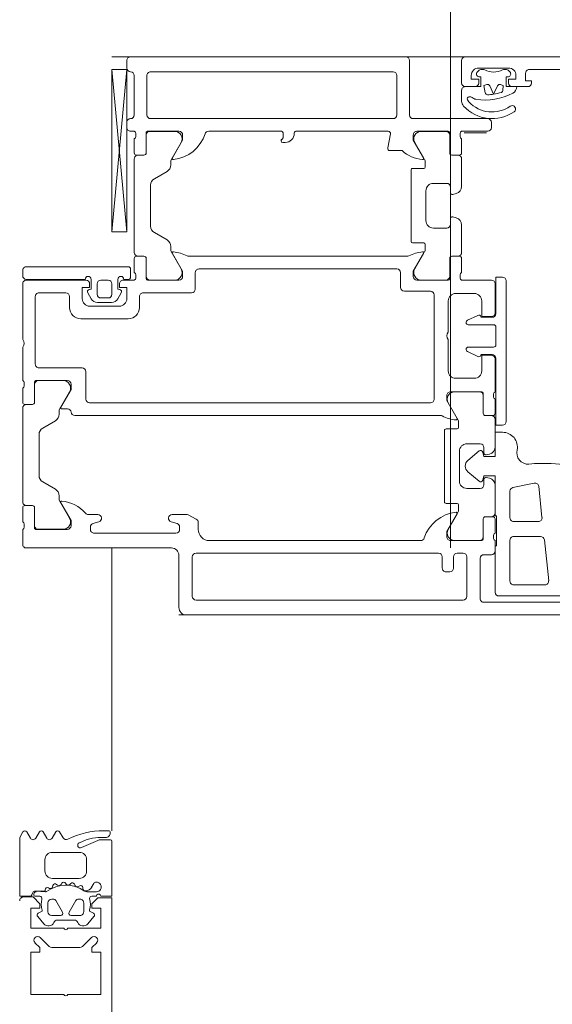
# Model space of a CAD drawing. Header units: centimetres. Extents: x -1316 to 21770, y -8842 to 3590.
# Tile 22 of 125: x 337 to 344, y 1007 to 1020. Entities that reach past the tile are written whole.
import ezdxf

# ---------------------------------------------------------------- set-up
doc = ezdxf.new("R2010")
doc.units = ezdxf.units.CM
doc.linetypes.add('Dash', pattern=[60, 30, -30])
for name, color, linetype, lineweight in [('A-DETL', 90, 'Continuous', 9), ('A-DETL-GENF', 92, 'Continuous', 9), ('A-DOOR', 31, 'Continuous', 13), ('A-GLAZ-CWMG', 51, 'Continuous', 9), ('A-WALL-IDEN', 211, 'Continuous', 13)]:
    doc.layers.add(name, color=color, linetype=linetype, lineweight=lineweight)

# ---------------------------------------------------------------- blocks, each defined once
blk = doc.blocks.new('Schueco_FWS_ADS-75-SimplySmart_inw_Family-02 - FWS SI insert unit 90-2368450-5_piętro III __10_50 m_ - stan projektowany')
at = {"layer": 'A-DETL-GENF'}
for p, q in [((74.6, 0.9), (-74.6, 0.9)), ((-75.5, -6.6), (75.5, -6.6))]:
    blk.add_line(p, q, dxfattribs=at)
at = {"layer": 'A-DOOR'}
for p, q in [((68.35, 0.9), (74.5, 0.9)), ((74.6, 0.8), (74.6, 0.1)), ((70.5, 0.73), (69.21, 0.73)), ((70.55, 0.14), (70.55, 0.68)), ((74.37, 0.7), (70.78, 0.7)), ((69.45, 0.645), (70.3, 0.645)), ((70.73, 0.65), (70.73, 0.12)), ((74.42, 0.12), (74.42, 0.65)), ((69.63, 0.44), (69.688, -0.11)), ((70.1, 0.495), (69.68, 0.495)), ((70.15, -0.105), (70.15, 0.445)), ((70.91, 0.12), (70.91, 0.27)), ((70.96, 0.32), (71.01, 0.32)), ((71.06, 0.27), (71.06, 0.12)), ((70.35, -0.1), (70.35, 0.04)), ((70.4, 0.09), (70.5, 0.09)), ((70.78, 0.07), (70.86, 0.07)), ((71.11, 0.07), (74.37, 0.07)), ((70.37, -0.172), (70.37, -0.128)), ((70.509, -0.12), (70.509, -0.39)), ((70.95, -0.1), (70.529, -0.1)), ((70.56, -0.101), (70.894, -0.101)), ((74.19, -0.1), (71.35, -0.1)), ((74.7, 0), (76.65, 0)), ((76.7, -0.05), (76.7, -0.25)), ((69.738, -0.155), (70.1, -0.155)), ((70.35, -0.39), (70.35, -0.2)), ((70.51, -0.391), (70.51, -0.151)), ((70.981, -0.251), (70.847, -0.484)), ((74.34, -0.344), (74.34, -0.25)), ((74.59, -0.25), (74.59, -0.28)), ((75.74, -0.2), (74.64, -0.2)), ((75.79, -0.28), (75.79, -0.25)), ((76.521, -0.25), (76.1, -0.25)), ((76.156, -0.251), (76.49, -0.251)), ((70.1, -0.355), (69.769, -0.355)), ((74.476, -0.445), (74.367, -0.389)), ((74.625, -0.328), (74.705, -0.352)), ((75.675, -0.352), (75.755, -0.328)), ((76.54, -0.301), (76.54, -0.541)), ((76.541, -0.54), (76.541, -0.27)), ((76.68, -0.278), (76.68, -0.322)), ((76.7, -0.35), (76.7, -0.54)), ((69.72, -0.41), (69.764, -0.829)), ((70.15, -0.763), (70.15, -0.405)), ((70.35, -0.841), (70.35, -0.471)), ((70.479, -0.42), (70.38, -0.42)), ((70.4, -0.421), (70.48, -0.421)), ((70.84, -0.509), (70.84, -0.58)), ((74.69, -0.45), (74.499, -0.45)), ((75.817, -0.45), (75.69, -0.45)), ((76.203, -0.634), (76.069, -0.401)), ((70.86, -0.6), (71.01, -0.6)), ((71.03, -0.62), (71.03, -1.58)), ((76.21, -0.703), (76.21, -0.659)), ((76.57, -0.571), (76.65, -0.571)), ((76.67, -0.57), (76.571, -0.57)), ((76.7, -0.621), (76.7, -1.879)), ((76.43, -0.888), (76.26, -0.79)), ((69.824, -0.872), (70.11, -0.811)), ((70.5, -0.85), (70.5, -0.925)), ((70.73, -0.8), (70.55, -0.8)), ((70.564, -0.896), (70.716, -1.023)), ((70.83, -1.3), (70.83, -0.9)), ((70.469, -0.949), (70.424, -0.937)), ((76.48, -1.525), (76.48, -0.975)), ((70.716, -1.177), (70.564, -1.304)), ((70.424, -1.263), (70.469, -1.251)), ((70.5, -1.275), (70.5, -1.35)), ((70.35, -1.729), (70.35, -1.359)), ((70.55, -1.4), (70.73, -1.4)), ((70.2, -3.59), (70.2, -1.7)), ((70.84, -1.62), (70.84, -1.691)), ((70.847, -1.716), (70.981, -1.949)), ((71.01, -1.6), (70.86, -1.6)), ((76.26, -1.71), (76.43, -1.612)), ((70.35, -2), (70.35, -1.81)), ((70.38, -1.78), (70.479, -1.78)), ((70.48, -1.779), (70.4, -1.779)), ((70.509, -1.81), (70.509, -2.08)), ((70.51, -2.049), (70.51, -1.809)), ((71.083, -1.78), (76, -1.78)), ((76.21, -1.841), (76.21, -1.797)), ((75.8, -1.95), (71.22, -1.95)), ((76.069, -2.099), (76.203, -1.866)), ((76.099, -1.87), (76.176, -1.87)), ((76.54, -1.959), (76.54, -2.199)), ((76.541, -2.23), (76.541, -1.96)), ((76.65, -1.929), (76.57, -1.929)), ((76.571, -1.93), (76.67, -1.93)), ((76.7, -1.96), (76.7, -2.15)), ((70.35, -2.54), (70.35, -2.1)), ((70.37, -2.072), (70.37, -2.028)), ((70.529, -2.1), (70.95, -2.1)), ((70.894, -2.099), (70.56, -2.099)), ((71.17, -2), (71.17, -3.4)), ((75.85, -2.37), (75.85, -2)), ((76.49, -2.249), (76.156, -2.249)), ((76.68, -2.178), (76.68, -2.222)), ((70.88, -2.28), (70.63, -2.28)), ((70.98, -2.8), (70.98, -2.38)), ((76.1, -2.25), (76.521, -2.25)), ((76.7, -2.25), (76.7, -2.7)), ((76.48, -2.42), (75.9, -2.42)), ((76.53, -3.38), (76.53, -2.47)), ((70.39, -2.6), (70.54, -2.6)), ((70.581, -2.574), (70.723, -2.64)), ((70.34, -2.73), (70.34, -2.97)), ((70.71, -2.7), (70.37, -2.7)), ((70.74, -2.667), (70.74, -2.67)), ((70.98, -3.32), (70.98, -2.9)), ((76.7, -2.8), (76.7, -3.55)), ((70.37, -3), (70.71, -3)), ((70.74, -3.03), (70.74, -3.033)), ((70.35, -3.55), (70.35, -3.16)), ((70.54, -3.1), (70.39, -3.1)), ((70.723, -3.06), (70.581, -3.126)), ((75.28, -3.08), (75.92, -3.08)), ((75.13, -3.38), (75.13, -3.23)), ((75.8, -3.25), (75.4, -3.25)), ((75.694, -3.3), (75.506, -3.3)), ((76.07, -3.23), (76.07, -3.38)), ((70.63, -3.42), (70.88, -3.42)), ((74.43, -3.43), (75.08, -3.43)), ((75.419, -3.35), (75.374, -3.429)), ((75.5, -3.41), (75.5, -3.55)), ((75.65, -3.36), (75.55, -3.36)), ((75.7, -3.55), (75.7, -3.41)), ((75.826, -3.429), (75.781, -3.35)), ((76.12, -3.43), (76.48, -3.43)), ((71.22, -3.45), (71.57, -3.45)), ((71.62, -3.5), (71.62, -3.7)), ((74.38, -3.7), (74.38, -3.48)), ((70.8, -3.6), (70.4, -3.6)), ((70.8, -3.89), (70.8, -3.7)), ((70.82, -3.672), (70.82, -3.628)), ((70.959, -3.62), (70.959, -3.89)), ((70.96, -3.651), (70.96, -3.891)), ((71.4, -3.6), (70.979, -3.6)), ((71.344, -3.601), (71.01, -3.601)), ((75.021, -3.6), (74.6, -3.6)), ((74.656, -3.601), (74.99, -3.601)), ((75.04, -3.651), (75.04, -3.891)), ((75.041, -3.89), (75.041, -3.62)), ((75.18, -3.628), (75.18, -3.672)), ((75.35, -3.6), (75.2, -3.6)), ((75.2, -3.7), (75.2, -3.89)), ((75.25, -3.64), (75.25, -3.75)), ((75.34, -3.61), (75.28, -3.61)), ((75.55, -3.6), (75.65, -3.6)), ((76.65, -3.6), (75.85, -3.6)), ((76.65, -3.61), (75.86, -3.61)), ((76.7, -3.73), (76.7, -3.66)), ((71.297, -3.984), (71.431, -3.751)), ((71.67, -3.75), (74.33, -3.75)), ((74.703, -3.984), (74.569, -3.751)), ((75.28, -3.78), (76.65, -3.78)), ((70.929, -3.92), (70.83, -3.92)), ((70.93, -3.921), (70.85, -3.921)), ((74.467, -3.92), (71.533, -3.92)), ((75.07, -3.921), (75.15, -3.921)), ((75.17, -3.92), (75.071, -3.92)), ((70.8, -3.971), (70.8, -4.341)), ((71.29, -4.08), (71.29, -4.009)), ((71.46, -4.1), (71.31, -4.1)), ((74.71, -4.053), (74.71, -4.009)), ((75.2, -3.971), (75.2, -5.229)), ((71.48, -5.08), (71.48, -4.12)), ((74.93, -4.238), (74.76, -4.14)), ((70.95, -4.425), (70.95, -4.35)), ((71, -4.3), (71.18, -4.3)), ((74.98, -4.875), (74.98, -4.325)), ((75.3, -4.249), (75.5, -6.43)), ((70.874, -4.437), (70.919, -4.449)), ((71.28, -4.4), (71.28, -4.8)), ((70.919, -4.751), (70.874, -4.763)), ((70.8, -4.859), (70.8, -5.229)), ((70.95, -4.85), (70.95, -4.775)), ((71.18, -4.9), (71, -4.9)), ((74.76, -5.06), (74.93, -4.962)), ((71.29, -5.191), (71.29, -5.12)), ((71.31, -5.1), (71.46, -5.1)), ((74.71, -5.191), (74.71, -5.147)), ((70.83, -5.28), (70.929, -5.28)), ((70.85, -5.279), (70.93, -5.279)), ((71.431, -5.449), (71.297, -5.216)), ((74.569, -5.449), (74.703, -5.216)), ((75.15, -5.279), (75.07, -5.279)), ((75.071, -5.28), (75.17, -5.28)), ((70.8, -5.5), (70.8, -5.31)), ((70.959, -5.31), (70.959, -5.58)), ((70.96, -5.309), (70.96, -5.549)), ((71.6, -5.34), (71.764, -5.34)), ((71.794, -5.376), (71.757, -5.564)), ((75.04, -5.309), (75.04, -5.549)), ((75.041, -5.58), (75.041, -5.31)), ((75.2, -5.31), (75.2, -5.5)), ((70.82, -5.572), (70.82, -5.528)), ((73.17, -5.45), (73.205, -5.45)), ((75.18, -5.528), (75.18, -5.572)), ((70.4, -5.72), (70.4, -5.65)), ((70.45, -5.6), (70.8, -5.6)), ((70.765, -5.58), (70.465, -5.58)), ((70.979, -5.6), (71.4, -5.6)), ((71.01, -5.599), (71.344, -5.599)), ((71.786, -5.6), (73.03, -5.6)), ((73.05, -5.58), (73.05, -5.57)), ((73.22, -5.6), (74.2, -5.6)), ((74.6, -5.6), (75.021, -5.6)), ((74.99, -5.599), (74.656, -5.599)), ((75.2, -5.6), (75.25, -5.6)), ((75.3, -5.65), (75.3, -5.72)), ((71.45, -5.77), (70.45, -5.77)), ((71.5, -6.55), (71.5, -5.82)), ((71.67, -5.82), (71.67, -6.35)), ((74.98, -5.77), (71.72, -5.77)), ((75.03, -6.35), (75.03, -5.82)), ((75.2, -5.82), (75.2, -6.35)), ((69.91, -6.2), (70.12, -6.2)), ((70.62, -6.2), (70.75, -6.2)), ((70.8, -6.25), (70.8, -6.55)), ((68.6, -6.43), (69.89, -6.43)), ((70.176, -6.421), (70.152, -6.397)), ((70.17, -6.45), (70.57, -6.45)), ((70.227, -6.43), (70.197, -6.43)), ((70.543, -6.43), (70.513, -6.43)), ((70.588, -6.397), (70.564, -6.421)), ((71.72, -6.4), (74.98, -6.4)), ((75.3, -6.45), (75.3, -6.55)), ((75.25, -6.6), (71.55, -6.6))]:
    blk.add_line(p, q, dxfattribs=at)
at = {"layer": 'A-DOOR', "flags": 128}
for points in [[(70.35, 0.595), (70.35, -0.03), (70.33, -0.03), (70.33, -0.43), (70.35, -0.43), (70.35, -0.97), (70.5, -0.97), (70.516, -0.911)], [(70.862, -0.459), (71, -0.22), (71, -0.15)], [(76.05, -0.3), (76.05, -0.37), (76.188, -0.609)], [(70.516, -1.289), (70.5, -1.23), (70.35, -1.23), (70.35, -1.555), (70.25, -1.555)], [(70.25, -1.65), (70.34, -1.65), (70.34, -2.55)], [(71, -2.05), (71, -1.98), (70.862, -1.741)], [(76.188, -1.891), (76.05, -2.13), (76.05, -2.2)], [(70.53, -2.38), (70.53, -2.59), (70.4, -2.59)], [(70.34, -3.15), (70.34, -3.64), (70.25, -3.64)], [(70.4, -3.11), (70.53, -3.11), (70.53, -3.32)], [(75.3, -3.35), (75.3, -3.5), (75.4, -3.5), (75.4, -3.55)], [(75.8, -3.55), (75.8, -3.5), (75.9, -3.5), (75.9, -3.35)], [(75.392, -3.473), (75.42, -3.48), (75.42, -3.61)], [(75.78, -3.61), (75.78, -3.48), (75.808, -3.473)], [(71.312, -3.959), (71.45, -3.72), (71.45, -3.65)], [(74.55, -3.65), (74.55, -3.72), (74.688, -3.959)], [(75.5, -4.249), (75.5, -6.43), (75.3, -6.43), (75.3, -4.249), (75.5, -4.249), (75.3, -6.43)], [(71.45, -5.55), (71.45, -5.48), (71.312, -5.241)], [(74.688, -5.241), (74.55, -5.48), (74.55, -5.55)], [(73.225, -5.47), (73.225, -5.477), (73.2, -5.51), (73.2, -5.58)], [(70.8, -6.006), (70.8, -6.015), (70.8, -6.15)], [(70.75, -6.6), (62.1, -6.6), (62.1, -6.26), (62.21, -6.15), (62.27, -6.15), (62.27, -6.32)], [(70.17, -6.33), (70.2, -6.33), (70.2, -6.2), (70.06, -6.2)], [(70.75, -6.2), (70.54, -6.2), (70.54, -6.33), (70.57, -6.33)], [(69.94, -6.38), (69.94, -6.28), (69.86, -6.28), (69.86, -6.25)], [(70.17, -6.25), (70.17, -6.3), (70.07, -6.3), (70.07, -6.35)], [(70.67, -6.35), (70.67, -6.3), (70.57, -6.3), (70.57, -6.25)]]:
    blk.add_lwpolyline(points, dxfattribs=at)
for points in [[(70.28, -6.227), (70.24, -6.213), (70.246, -6.149), (70.24, -6.213)], [(70.423, -6.212), (70.37, -6.099), (70.317, -6.212), (70.37, -6.099)], [(70.483, -6.115), (70.5, -6.213), (70.46, -6.227), (70.5, -6.213)]]:
    blk.add_lwpolyline(points, close=True, dxfattribs=at)
at = {"layer": 'A-DOOR'}
for centre, radius, start, end in [((74.5, 0.8), 0.1, 360, 90), ((70.5, 0.68), 0.05, 360, 90), ((70.78, 0.65), 0.05, 90, 180), ((74.37, 0.65), 0.05, 0, 90), ((70.3, 0.595), 0.05, 0, 90), ((69.68, 0.445), 0.05, 90, 186), ((70.1, 0.445), 0.05, 360, 90), ((70.96, 0.27), 0.05, 90, 180), ((71.01, 0.27), 0.05, 360, 90), ((70.5, 0.14), 0.05, 270, 360), ((70.4, 0.04), 0.05, 90, 180), ((70.78, 0.12), 0.05, 180, 270), ((70.86, 0.12), 0.05, 270, 360), ((71.11, 0.12), 0.05, 180, 270), ((74.37, 0.12), 0.05, 270, 360), ((74.7, 0.1), 0.1, 180, 270), ((69.738, -0.105), 0.05, 186, 270), ((70.1, -0.105), 0.05, 270, 0), ((70.34, -0.128), 0.03, 360, 70.5288), ((70.529, -0.12), 0.02, 90, 180), ((70.56, -0.151), 0.05, 90, 180), ((70.894, -0.201), 0.1, 330, 90), ((70.95, -0.15), 0.05, 360, 90), ((71.35, -0.15), 0.05, 90, 162.2516), ((74.19, -0.25), 0.15, 360, 90), ((76.65, -0.05), 0.05, 360, 90), ((70.34, -0.172), 0.03, 289.4712, 360), ((70.826, 0.018), 0.5, 275.6226, 342.2516), ((74.64, -0.25), 0.05, 90, 180), ((75.74, -0.25), 0.05, 360, 90), ((76.1, -0.3), 0.05, 90, 180), ((76.156, -0.351), 0.1, 90, 210), ((76.49, -0.301), 0.05, 360, 90), ((76.521, -0.27), 0.02, 360, 90), ((76.71, -0.278), 0.03, 109.4712, 180), ((69.769, -0.405), 0.05, 90, 186), ((70.1, -0.405), 0.05, 360, 90), ((70.38, -0.39), 0.03, 180, 270), ((70.479, -0.39), 0.03, 270, 360), ((70.48, -0.391), 0.03, 270, 360), ((74.39, -0.344), 0.05, 180, 243), ((74.64, -0.28), 0.05, 180, 253), ((74.69, -0.4), 0.05, 270, 73), ((75.69, -0.4), 0.05, 107, 270), ((75.74, -0.28), 0.05, 287, 360), ((76.71, -0.322), 0.03, 180, 250.5288), ((70.4, -0.471), 0.05, 90, 180), ((70.89, -0.509), 0.05, 150, 180), ((70.874, -0.466), 0.0138, 150, 275.6226), ((74.499, -0.4), 0.05, 243, 270), ((75.817, -0.5), 0.05, 41.9139, 90), ((76.226, -0.133), 0.5, 221.9139, 264.0801), ((70.86, -0.58), 0.02, 180, 270), ((71.01, -0.62), 0.02, 360, 90), ((76.176, -0.616), 0.0138, 264.0801, 30), ((76.16, -0.659), 0.05, 0, 30), ((76.57, -0.541), 0.03, 180, 270), ((76.571, -0.54), 0.03, 180, 270), ((76.65, -0.621), 0.05, 360, 90), ((76.67, -0.54), 0.03, 270, 360), ((70.1, -0.763), 0.05, 282, 360), ((76.31, -0.703), 0.1, 180, 240), ((69.813, -0.823), 0.05, 186, 282), ((70.45, -0.841), 0.1, 180, 255), ((70.475, -0.925), 0.025, 255, 360), ((70.55, -0.85), 0.05, 90, 180), ((70.545, -0.919), 0.03, 50, 165.0049), ((70.73, -0.9), 0.1, 360, 90), ((76.38, -0.975), 0.1, 360, 60), ((70.652, -1.1), 0.1, 310, 50), ((69.735, 1.362), 2.5, 256.469, 266.7837), ((69.707, 0.863), 2, 266.7837, 275.3952), ((69.909, -1.277), 0.15, 344.3113, 95.3952), ((70.25, -1.355), 0.2, 169.3496, 270), ((70.45, -1.359), 0.1, 105, 180), ((70.475, -1.275), 0.025, 0, 105), ((70.545, -1.281), 0.03, 194.9951, 310), ((70.73, -1.3), 0.1, 270, 360), ((70.55, -1.35), 0.05, 180, 270), ((71.01, -1.58), 0.02, 270, 0), ((76.38, -1.525), 0.1, 300, 360), ((70.25, -1.7), 0.05, 90, 180), ((70.86, -1.62), 0.02, 90, 180), ((70.89, -1.691), 0.05, 180, 210), ((70.874, -1.734), 0.0138, 84.6714, 210), ((70.829, -2.218), 0.5, 62.5097, 84.6714), ((76.31, -1.797), 0.1, 120, 180), ((70.4, -1.729), 0.05, 180, 270), ((70.38, -1.81), 0.03, 90, 180), ((70.479, -1.81), 0.03, 0, 90), ((70.48, -1.809), 0.03, 0, 90), ((71.083, -1.73), 0.05, 242.5097, 270), ((76, -1.83), 0.05, 5.7392, 90), ((76.099, -1.82), 0.05, 185.7392, 270), ((76.16, -1.841), 0.05, 330, 360), ((70.894, -1.999), 0.1, 270, 30), ((71.22, -2), 0.05, 90, 180), ((75.8, -2), 0.05, 0, 90), ((76.176, -1.884), 0.0138, 330, 90), ((76.57, -1.959), 0.03, 90, 180), ((76.571, -1.96), 0.03, 90, 180), ((76.65, -1.879), 0.05, 270, 360), ((76.67, -1.96), 0.03, 0, 90), ((70.34, -2.028), 0.03, 360, 70.5288), ((70.34, -2.072), 0.03, 289.4712, 0), ((70.529, -2.08), 0.02, 180, 270), ((70.56, -2.049), 0.05, 180, 270), ((70.95, -2.05), 0.05, 270, 0), ((76.156, -2.149), 0.1, 150, 270), ((76.1, -2.2), 0.05, 180, 270), ((76.49, -2.199), 0.05, 270, 360), ((76.521, -2.23), 0.02, 270, 360), ((76.71, -2.178), 0.03, 109.4712, 180), ((76.71, -2.222), 0.03, 180, 250.5288), ((70.63, -2.38), 0.1, 90, 180), ((70.88, -2.38), 0.1, 360, 90), ((75.9, -2.37), 0.05, 180, 270), ((76.48, -2.47), 0.05, 360, 90), ((70.39, -2.55), 0.05, 180, 270), ((70.4, -2.54), 0.05, 180, 270), ((70.568, -2.601), 0.03, 65, 158.2882), ((70.71, -2.667), 0.03, 0, 65), ((70.37, -2.73), 0.03, 90, 180), ((70.71, -2.67), 0.03, 270, 0), ((76.752, -2.75), 0.0725, 136.3972, 223.6028), ((70.927, -2.85), 0.0725, 316.3972, 43.6028), ((70.37, -2.97), 0.03, 180, 270), ((70.71, -3.03), 0.03, 0, 90), ((70.71, -3.033), 0.03, 295, 0), ((70.39, -3.15), 0.05, 90, 180), ((70.4, -3.16), 0.05, 90, 180), ((70.568, -3.099), 0.03, 201.7118, 295), ((75.28, -3.23), 0.15, 90, 180), ((75.92, -3.23), 0.15, 360, 90), ((75.4, -3.35), 0.1, 90, 180), ((75.506, -3.4), 0.1, 90, 150), ((75.694, -3.4), 0.1, 30, 90), ((75.8, -3.35), 0.1, 360, 90), ((70.63, -3.32), 0.1, 180, 270), ((70.88, -3.32), 0.1, 270, 360), ((71.22, -3.4), 0.05, 180, 270), ((74.43, -3.48), 0.05, 90, 180), ((75.08, -3.38), 0.05, 270, 0), ((75.4, -3.444), 0.03, 150, 255), ((75.55, -3.41), 0.05, 90, 180), ((75.65, -3.41), 0.05, 0, 90), ((75.8, -3.444), 0.03, 285, 30), ((76.12, -3.38), 0.05, 180, 270), ((76.48, -3.38), 0.05, 270, 0), ((70.4, -3.55), 0.05, 180, 270), ((71.57, -3.5), 0.05, 0, 90), ((75.35, -3.55), 0.05, 270, 0), ((75.55, -3.55), 0.05, 180, 270), ((75.65, -3.55), 0.05, 270, 360), ((75.85, -3.55), 0.05, 180, 270), ((76.65, -3.55), 0.05, 270, 0), ((70.25, -3.59), 0.05, 180, 270), ((70.79, -3.628), 0.03, 0, 70.5288), ((70.79, -3.672), 0.03, 289.4712, 0), ((70.979, -3.62), 0.02, 90, 180), ((71.01, -3.651), 0.05, 90, 180), ((71.344, -3.701), 0.1, 330, 90), ((71.4, -3.65), 0.05, 0, 90), ((71.67, -3.7), 0.05, 180, 270), ((74.33, -3.7), 0.05, 270, 0), ((74.6, -3.65), 0.05, 90, 180), ((74.656, -3.701), 0.1, 90, 210), ((74.99, -3.651), 0.05, 0, 90), ((75.021, -3.62), 0.02, 0, 90), ((75.21, -3.628), 0.03, 109.4712, 180), ((75.21, -3.672), 0.03, 180, 250.5288), ((75.28, -3.64), 0.03, 90, 180), ((75.38, -3.61), 0.04, 180, 0), ((75.82, -3.61), 0.04, 180, 0), ((76.65, -3.66), 0.05, 0, 90), ((75.28, -3.75), 0.03, 180, 270), ((76.65, -3.73), 0.05, 270, 0), ((70.83, -3.89), 0.03, 180, 270), ((70.85, -3.971), 0.05, 90, 180), ((70.929, -3.89), 0.03, 270, 0), ((70.93, -3.891), 0.03, 270, 0), ((71.324, -3.966), 0.0138, 150, 275.3286), ((71.279, -3.482), 0.5, 275.3286, 297.4903), ((71.533, -3.97), 0.05, 90, 117.4903), ((74.467, -3.97), 0.05, 62.5097, 90), ((74.721, -3.482), 0.5, 242.5097, 264.6714), ((74.676, -3.966), 0.0138, 264.6714, 30), ((75.07, -3.891), 0.03, 180, 270), ((75.071, -3.89), 0.03, 180, 270), ((75.15, -3.971), 0.05, 0, 90), ((75.17, -3.89), 0.03, 270, 0), ((71.34, -4.009), 0.05, 150, 180), ((71.31, -4.08), 0.02, 180, 270), ((71.46, -4.12), 0.02, 0, 90), ((74.66, -4.009), 0.05, 0, 30), ((74.81, -4.053), 0.1, 180, 240), ((70.9, -4.341), 0.1, 180, 255), ((71, -4.35), 0.05, 90, 180), ((71.18, -4.4), 0.1, 0, 90), ((74.88, -4.325), 0.1, 360, 60), ((70.925, -4.425), 0.025, 255, 0), ((70.9, -4.859), 0.1, 105, 180), ((70.925, -4.775), 0.025, 0, 105), ((71, -4.85), 0.05, 180, 270), ((71.18, -4.8), 0.1, 270, 0), ((74.88, -4.875), 0.1, 300, 0), ((71.31, -5.12), 0.02, 90, 180), ((71.46, -5.08), 0.02, 270, 0), ((74.81, -5.147), 0.1, 120, 180), ((70.85, -5.229), 0.05, 180, 270), ((70.83, -5.31), 0.03, 90, 180), ((70.929, -5.31), 0.03, 0, 90), ((70.93, -5.309), 0.03, 0, 90), ((71.34, -5.191), 0.05, 180, 210), ((71.324, -5.234), 0.0138, 83.8593, 210), ((71.272, -5.717), 0.5, 48.9748, 83.8593), ((74.724, -5.718), 0.5, 95.6226, 162.2516), ((74.676, -5.234), 0.0138, 330, 95.6226), ((74.66, -5.191), 0.05, 330, 0), ((75.07, -5.309), 0.03, 90, 180), ((75.071, -5.31), 0.03, 90, 180), ((75.15, -5.229), 0.05, 270, 0), ((75.17, -5.31), 0.03, 0, 90), ((71.764, -5.37), 0.03, 349, 90), ((70.79, -5.528), 0.03, 360, 70.5288), ((71.01, -5.549), 0.05, 180, 270), ((71.344, -5.499), 0.1, 270, 30), ((71.4, -5.55), 0.05, 270, 0), ((73.17, -5.57), 0.12, 90, 180), ((73.205, -5.47), 0.02, 0, 90), ((73.205, -5.477), 0.02, 315, 0), ((74.6, -5.55), 0.05, 180, 270), ((74.656, -5.499), 0.1, 150, 270), ((74.99, -5.549), 0.05, 270, 0), ((75.21, -5.528), 0.03, 109.4712, 180), ((70.45, -5.65), 0.05, 90, 180), ((70.79, -5.572), 0.03, 289.4712, 360), ((70.979, -5.58), 0.02, 180, 270), ((71.786, -5.57), 0.03, 169, 270), ((73.03, -5.58), 0.02, 270, 0), ((73.22, -5.58), 0.02, 180, 270), ((74.2, -5.55), 0.05, 270, 342.2516), ((75.021, -5.58), 0.02, 270, 0), ((75.21, -5.572), 0.03, 180, 250.5288), ((75.25, -5.65), 0.05, 360, 90), ((70.391, -6.289), 0.519, 42.3901, 124.8585), ((70.45, -5.72), 0.05, 180, 270), ((71.45, -5.82), 0.05, 0, 90), ((71.72, -5.82), 0.05, 90, 180), ((74.98, -5.82), 0.05, 0, 90), ((75.25, -5.82), 0.05, 90, 180), ((75.25, -5.72), 0.05, 270, 0), ((70.12, -5.9), 0.045, 124.8585, 304.8585), ((70.391, -6.289), 0.429, 43.162, 124.8585), ((70.7, -6.006), 0.1, 360, 42.3901), ((70.482, -6.81), 0.79, 80.8458, 117.8642), ((70.592, -6.129), 0.1, 49.3398, 80.8458), ((70.69, -6.015), 0.05, 229.3398, 282.6892), ((70.694, -6.035), 0.03, 282.6892, 26.8893), ((70.623, -6.071), 0.11, 26.8893, 43.162), ((70.27, -6.029), 0.53, 360, 1.5104), ((69.91, -6.25), 0.05, 90, 180), ((70.16, -6.2), 0.1, 117.8642, 180), ((70.12, -6.25), 0.05, 0, 90), ((70.275, -6.152), 0.03, 107.4598, 175), ((70.275, -6.152), 0.03, 107.4598, 175), ((70.482, -6.81), 0.72, 98.9885, 107.4598), ((70.482, -6.81), 0.72, 98.9885, 107.4598), ((70.29, -6.199), 0.03, 250, 335), ((70.29, -6.199), 0.03, 250, 335), ((70.482, -6.81), 0.72, 92.4282, 98.9885), ((70.482, -6.81), 0.72, 92.4282, 98.9885), ((70.45, -6.199), 0.03, 205, 290), ((70.45, -6.199), 0.03, 205, 290), ((70.453, -6.121), 0.03, 10, 92.4282), ((70.453, -6.121), 0.03, 10, 92.4282), ((70.62, -6.25), 0.05, 90, 180), ((70.75, -6.15), 0.05, 270, 0), ((70.75, -6.25), 0.05, 0, 90), ((70.17, -6.35), 0.1, 180, 270), ((70.18, -6.369), 0.04, 104.4775, 225), ((70.56, -6.369), 0.04, 315, 75.5225), ((70.57, -6.35), 0.1, 270, 0), ((71.72, -6.35), 0.05, 180, 270), ((74.98, -6.35), 0.05, 270, 0), ((75.25, -6.35), 0.05, 180, 270), ((69.89, -6.38), 0.05, 270, 0), ((70.197, -6.4), 0.03, 225, 270), ((70.227, -6.38), 0.05, 270, 297.4893), ((70.37, -6.655), 0.26, 62.5107, 117.4893), ((70.513, -6.38), 0.05, 242.5107, 270), ((70.543, -6.4), 0.03, 270, 315), ((75.25, -6.45), 0.05, 0, 90), ((70.75, -6.55), 0.05, 270, 360), ((71.55, -6.55), 0.05, 180, 270), ((75.25, -6.55), 0.05, 270, 0)]:
    blk.add_arc(centre, radius, start, end, dxfattribs=at)
blk = doc.blocks.new('Rectangular Mullion - Schueco_FWS-50-SI_Tran_CovCap-20mm_Tran-55mm-2368447-5_piętro III __10_50 m_ - stan projektowany')
at = {"layer": 'A-GLAZ-CWMG'}
blk.add_line((338.377, 1013.376), (338.377, 1009.576), dxfattribs=at)
blk = doc.blocks.new('Rectangular Mullion - SI_CovCap-20mm_Mull-85mm-V12-5_piętro III __10_50 m_ - stan projektowany')
at = {"layer": 'A-DETL-GENF'}
for p, q in [((-2.224, 5.235), (-2.118, 5.341)), ((-2.047, 5.37), (-1.713, 5.37)), ((-1.642, 5.341), (-1.536, 5.235)), ((-2.176, 5.051), (-2.258, 4.954)), ((-1.502, 4.954), (-1.584, 5.051)), ((-1.95, 4.94), (-2.07, 4.94)), ((-1.765, 5), (-1.995, 5)), ((-1.69, 4.94), (-1.81, 4.94)), ((-2.12, 4.89), (-2.12, 4.77)), ((-2.016, 4.735), (-1.924, 4.895)), ((-1.836, 4.895), (-1.744, 4.735)), ((-1.64, 4.77), (-1.64, 4.89)), ((-2.23, 4.68), (-2.29, 4.68)), ((-2.07, 4.72), (-2.042, 4.72)), ((-1.718, 4.72), (-1.69, 4.72)), ((-1.464, 4.68), (-1.529, 4.68)), ((-2.29, 4.62), (-2.162, 4.62)), ((-2.227, 4.559), (-2.255, 4.51)), ((-2.107, 4.562), (-2.108, 4.577)), ((-2.048, 4.551), (-2.066, 4.54)), ((-1.997, 4.52), (-2.002, 4.533)), ((-1.933, 4.522), (-1.948, 4.508)), ((-1.877, 4.504), (-1.885, 4.517)), ((-1.816, 4.523), (-1.826, 4.506)), ((-1.756, 4.521), (-1.767, 4.531)), ((-1.702, 4.556), (-1.707, 4.536)), ((-1.646, 4.568), (-1.659, 4.575)), ((-1.7, 4.44), (-2.06, 4.44)), ((-2.16, 4.34), (-2.16, 4.19)), ((-1.6, 4.19), (-1.6, 4.34)), ((-2.31, 3.929), (-2.089, 4.027)), ((-2.06, 4.09), (-1.7, 4.09)), ((-2.48, 3.92), (-2.351, 3.92)), ((-2.355, 3.89), (-2.416, 3.89)), ((-1.843, 3.895), (-1.796, 3.815)), ((-1.744, 3.815), (-1.696, 3.899)), ((-1.625, 3.899), (-1.576, 3.815)), ((-1.524, 3.815), (-1.475, 3.899)), ((-1.404, 3.899), (-1.355, 3.815)), ((-2.476, 3.83), (-2.476, 3.82)), ((-2.456, 3.8), (-2.389, 3.8))]:
    blk.add_line(p, q, dxfattribs=at)
at = {"layer": 'A-DETL-GENF', "flags": 128}
for points in [[(-1.905, 5.11), (-2.35, 5.11), (-2.35, 4.84), (-2.23, 4.84), (-2.23, 4.78), (-2.31, 4.7), (-2.5, 4.7), (-2.5, 6.379), (-2.5, 6.7)], [(-1.905, 6), (-2.35, 6), (-2.35, 5.43), (-2.23, 5.43), (-2.23, 5.37), (-2.295, 5.305)], [(-1.465, 5.305), (-1.53, 5.37), (-1.53, 5.43), (-1.41, 5.43), (-1.41, 6), (-1.855, 6)], [(-1.31, 4.69), (-1.44, 4.69), (-1.53, 4.78), (-1.53, 4.84), (-1.41, 4.84), (-1.41, 5.11), (-1.855, 5.11)], [(-2.25, 4.909), (-2.2, 4.88), (-2.2, 4.867)], [(-1.56, 4.867), (-1.56, 4.88), (-1.51, 4.909)], [(-2.35, 4.68), (-2.5, 4.68), (-2.5, 3.94)], [(-1.303, 3.815), (-1.26, 3.89), (-1.26, 4.68), (-1.395, 4.68)], [(-1.605, 4.62), (-1.475, 4.61), (-1.602, 4.61), (-1.602, 4.594)]]:
    blk.add_lwpolyline(points, dxfattribs=at)
at = {"layer": 'A-DETL-GENF'}
for centre, radius, start, end in [((-1.88, 5.994), 0.0256, 12.6804, 167.3196), ((-2.259, 5.27), 0.05, 135, 315), ((-2.047, 5.27), 0.1, 90, 135), ((-1.713, 5.27), 0.1, 45, 90), ((-1.501, 5.27), 0.05, 225, 45), ((-2.115, 5), 0.08, 22.6134, 140.0011), ((-1.995, 5.05), 0.05, 202.6202, 269.9974), ((-1.88, 5.104), 0.0256, 12.6804, 167.3196), ((-1.765, 5.05), 0.05, 269.9966, 337.3769), ((-1.645, 5), 0.08, 40.0008, 157.375), ((-2.235, 4.935), 0.03, 140.0081, 239.9928), ((-2.07, 4.89), 0.05, 89.9877, 180.0079), ((-1.95, 4.91), 0.03, 329.9953, 90.0042), ((-1.81, 4.91), 0.03, 89.9965, 209.9951), ((-1.69, 4.89), 0.05, 0.007, 89.9886), ((-1.525, 4.935), 0.03, 299.9961, 40.0091), ((-1.896, 4.789), 0.314, 165.4957, 194.4999), ((-2.07, 4.77), 0.05, 179.9875, 270.008), ((-1.69, 4.77), 0.05, 270.0068, 359.9887), ((-1.864, 4.789), 0.314, 346.8002, 14.4808), ((-2.32, 4.68), 0.03, 179.9978, 359.9978), ((-2.23, 4.71), 0.03, 270.903, 359.9793), ((-2.042, 4.75), 0.03, 269.9857, 330.0042), ((-1.718, 4.75), 0.03, 209.9928, 270.0084), ((-1.529, 4.71), 0.03, 166.8002, 269.9978), ((-1.483, 4.653), 0.033, 269.9978, 54.9077), ((-1.475, 4.66), 0.05, 269.9889, 352.8241), ((-1.395, 4.65), 0.03, 90.0008, 172.8093), ((-1.31, 4.74), 0.05, 270, 0), ((-2.29, 4.555), 0.065, 89.9978, 269.9978), ((-2.29, 4.53), 0.04, 269.9978, 330.004), ((-2.141, 4.509), 0.1, 90.8249, 149.9955), ((-2.162, 4.57), 0.05, 54.9199, 89.9978), ((-2.142, 4.575), 0.0339, 3.0003, 90.8195), ((-1.88, 4.971), 0.44, 234.9199, 305.839), ((-2.08, 4.564), 0.0272, 183.0125, 299.9868), ((-2.032, 4.523), 0.0316, 18.0011, 119.9907), ((-1.969, 4.529), 0.03, 197.9969, 314.9972), ((-1.911, 4.499), 0.0316, 32.9873, 135.0068), ((-1.852, 4.521), 0.03, 212.9992, 329.9975), ((-1.788, 4.507), 0.0316, 48.0004, 149.9952), ((-1.736, 4.543), 0.03, 227.9949, 345.0023), ((-1.673, 4.548), 0.03, 63.0009, 164.9963), ((-1.632, 4.594), 0.03, 243.0068, 359.9866), ((-1.605, 4.59), 0.03, 89.9978, 125.839), ((-2.06, 4.34), 0.1, 89.9978, 179.9978), ((-1.7, 4.34), 0.1, 359.9978, 89.9978), ((-2.06, 4.19), 0.1, 179.9978, 269.9978), ((-1.7, 4.19), 0.1, 269.9978, 359.9978), ((-2.075, 3.995), 0.035, 298.0726, 113.9962), ((-2.48, 3.94), 0.02, 180.0061, 269.9938), ((-2.416, 3.83), 0.06, 89.9876, 180.0101), ((-2.389, 4.87), 1.07, 269.9984, 296.658), ((-2.355, 4.52), 0.63, 269.9981, 298.0699), ((-2.351, 4.02), 0.1, 270.0023, 293.9916), ((-1.886, 3.868), 0.051, 31.8047, 116.6592), ((-1.66, 3.879), 0.041, 29.9963, 149.9993), ((-1.44, 3.879), 0.041, 30.003, 149.9925), ((-2.456, 3.82), 0.02, 179.9598, 270.0205), ((-1.77, 3.83), 0.03, 209.9942, 330.0014), ((-1.55, 3.83), 0.03, 209.9942, 330.0014), ((-1.329, 3.83), 0.03, 209.9942, 330.0014)]:
    blk.add_arc(centre, radius, start, end, dxfattribs=at)

msp = doc.modelspace()

# ---------------------------------------------------------------- linework, layer by layer
at = {"layer": 'A-DETL', "linetype": 'Dash', "lineweight": 25}
msp.add_open_spline([(-555.623, 1472.575), (-478.908, 1472.575), (-450.623, 1472.575), (-439.123, 1472.575), (-439.123, 1461.075), (-439.123, 1432.79), (-439.123, 1329.11), (-439.123, 1326.281), (-439.123, 1289.326), (-402.167, 1289.326), (-399.339, 1289.326), (54.377, 1289.326), (347.204, 1289.326), (391.666, 1289.326), (413.877, 1267.114), (413.877, 1211.148), (413.877, 1019.9)], degree=3, knots=[0, 0, 0, 0, 1.274059, 1.834911, 2.395763, 3.964714, 5.438832, 7.007784, 7.847024, 8.686264, 14.083246, 22.278473, 30.929004, 34.961158, 36.402966, 39.45005, 39.45005, 39.45005, 39.45005], dxfattribs=at)
at = {"layer": 'A-WALL-IDEN'}
msp.add_line((342.927, 1013.376), (342.927, 1082.111), dxfattribs=at)

# ---------------------------------------------------------------- block references
at = {"layer": 'A-DOOR', "rotation": 180}
msp.add_blockref('Schueco_FWS_ADS-75-SimplySmart_inw_Family-02 - FWS SI insert unit 90-2368450-5_piętro III __10_50 m_ - stan projektowany', (413.877, 1013.376), dxfattribs=at)
at = {"layer": 'A-GLAZ-CWMG'}
msp.add_blockref('Rectangular Mullion - Schueco_FWS-50-SI_Tran_CovCap-20mm_Tran-55mm-2368447-5_piętro III __10_50 m_ - stan projektowany', (0, 0), dxfattribs=at)
at = {"layer": 'A-GLAZ-CWMG', "rotation": 180}
msp.add_blockref('Rectangular Mullion - SI_CovCap-20mm_Mull-85mm-V12-5_piętro III __10_50 m_ - stan projektowany', (335.877, 1013.376), dxfattribs=at)

doc.saveas('drawing.dxf')
